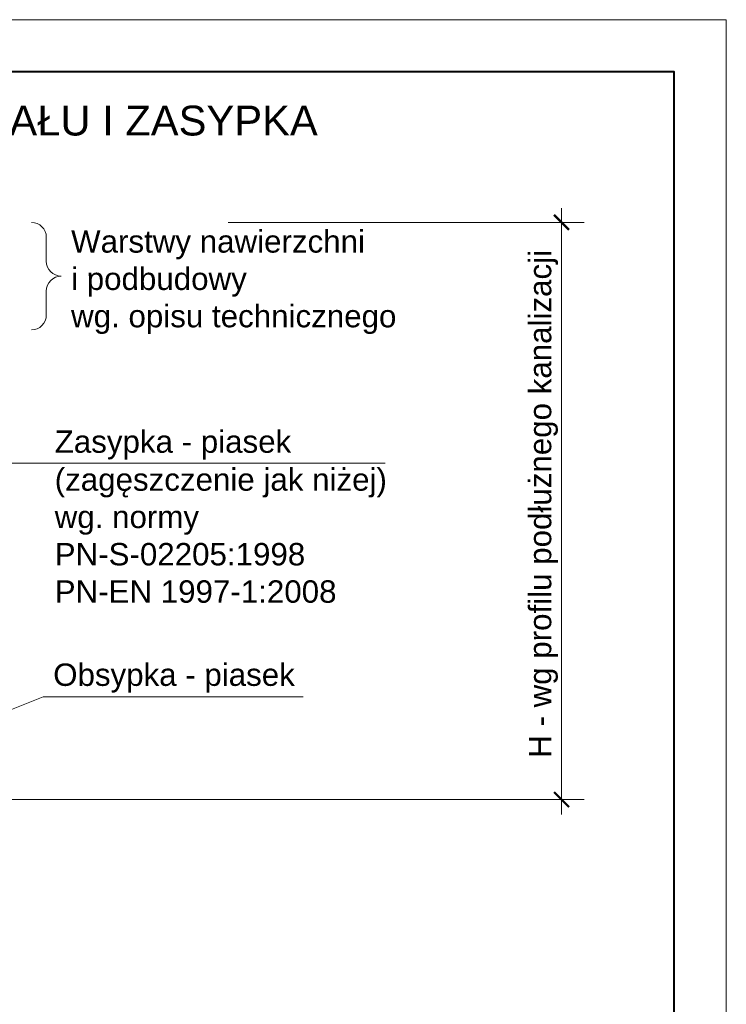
# Model space of a CAD drawing. Header units: millimetres. Extents: x 6893 to 8997, y -1620 to 1441.
# Tile 9 of 9: x 8520 to 8993, y 782 to 1441. Entities that reach past the tile are written whole.
import ezdxf

# ---------------------------------------------------------------- set-up
doc = ezdxf.new("R2010")
doc.units = ezdxf.units.MM
doc.header["$MEASUREMENT"] = 0
doc.layers.get('0').update_dxf_attribs({"lineweight": 13})
for name, color, linetype, lineweight in [('__tabela', 7, 'Continuous', 15), ('opisy', 7, 'Continuous', 5), ('wymiary', 3, 'Continuous', 5)]:
    doc.layers.add(name, color=color, linetype=linetype, lineweight=lineweight)
doc.styles.add('ARIAL', font='arial.ttf')
doc.styles.get("Standard").update_dxf_attribs({"font": 'arial.ttf'})

# ---------------------------------------------------------------- blocks, each defined once
blk = doc.blocks.new('_ArchTick')
at = {"color": 0, "linetype": 'ByBlock', "const_width": 0.15}
blk.add_lwpolyline([(-0.5, -0.5), (0.5, 0.5)], dxfattribs=at)

msp = doc.modelspace()

# ---------------------------------------------------------------- linework, layer by layer
at = {"layer": '__tabela'}
msp.add_lwpolyline([(6893.264, -43.633), (8993.264, -43.633), (8993.264, 1441.367), (6893.264, 1441.367)], close=True, dxfattribs=at)
at = {"layer": '__tabela', "lineweight": 40}
msp.add_lwpolyline([(6998.264, -8.633), (8958.264, -8.633), (8958.264, 1406.367), (6998.264, 1406.367)], close=True, dxfattribs=at)
at = {"layer": 'opisy'}
for p, q in [((8535.86, 1144.372), (8439.81, 1144.282)), ((8535.86, 1144.372), (8764.89, 1144.372)), ((8434.5, 947.44), (8535.86, 987.897)), ((8535.86, 987.897), (8709.91, 987.897))]:
    msp.add_line(p, q, dxfattribs=at)
at = {"layer": 'wymiary'}
for p, q in [((8882.932, 1315.221), (8882.932, 909.04)), ((8659.736, 1305.627), (8898.113, 1305.627)), ((8537.989, 1295.627), (8537.989, 1279.627)), ((8537.989, 1259.627), (8537.989, 1243.627)), ((8505.487, 919.109), (8898.113, 919.109))]:
    msp.add_line(p, q, dxfattribs=at)
for centre, start, end in [((8527.989, 1295.627), 0, 90), ((8547.989, 1279.627), 180, 270), ((8547.989, 1259.627), 90, 180), ((8527.989, 1243.627), 270, 0)]:
    msp.add_arc(centre, 10, start, end, dxfattribs=at)

# ---------------------------------------------------------------- block references
at = {"layer": 'wymiary', "xscale": 10, "yscale": 10, "zscale": 10}
for p, rotation in [((8882.932, 1305.627), 90), ((8882.932, 919.109), 270)]:
    msp.add_blockref('_ArchTick', p, dxfattribs=dict(at, rotation=rotation))

# ---------------------------------------------------------------- texts
at = {"layer": 'opisy'}
msp.add_text('H - wg profilu podłużnego kanalizacji', height=15, rotation=90, dxfattribs=at).set_placement((8876.065, 947.079))
for s, insert, char_height, width, attachment_point in [('{\\fArial|b0|i0|c0|p34;II. POSADOWIENIE KANA\\fArial|b0|i0|c238|p34;Ł\\fArial|b0|i0|c0|p34;U I ZASYPKA}', (8458.939, 1373.673), 20, 548.4617, 5), ('{\\fArial|b0|i0|c238|p34;Obsypka - piasek}', (8542.606, 1010.225), 14.98912, 169.2604, 1)]:
    msp.add_mtext(s, dxfattribs=dict(at, insert=insert, char_height=char_height, width=width, attachment_point=attachment_point))
at = {"layer": 'opisy', "char_height": 15, "width": 449.9907, "attachment_point": 1, "style": 'ARIAL'}
for s, insert in [('Warstwy nawierzchni\\Pi podbudowy\\Pwg. opisu technicznego', (8554.575, 1300.374)), ('Zasypka - piasek', (8543.608, 1166.348)), ('(zag{\\fArial|b0|i0|c238|p34;ę}szczenie jak ni{\\fArial|b0|i0|c238|p34;ż}ej)\\P{\\fArial|b0|i0|c238|p34;wg. normy\\PPN-S-02205:1998\\PPN-EN 1997-1:2008  }', (8543.608, 1140.936))]:
    msp.add_mtext(s, dxfattribs=dict(at, insert=insert))

doc.saveas('drawing.dxf')
